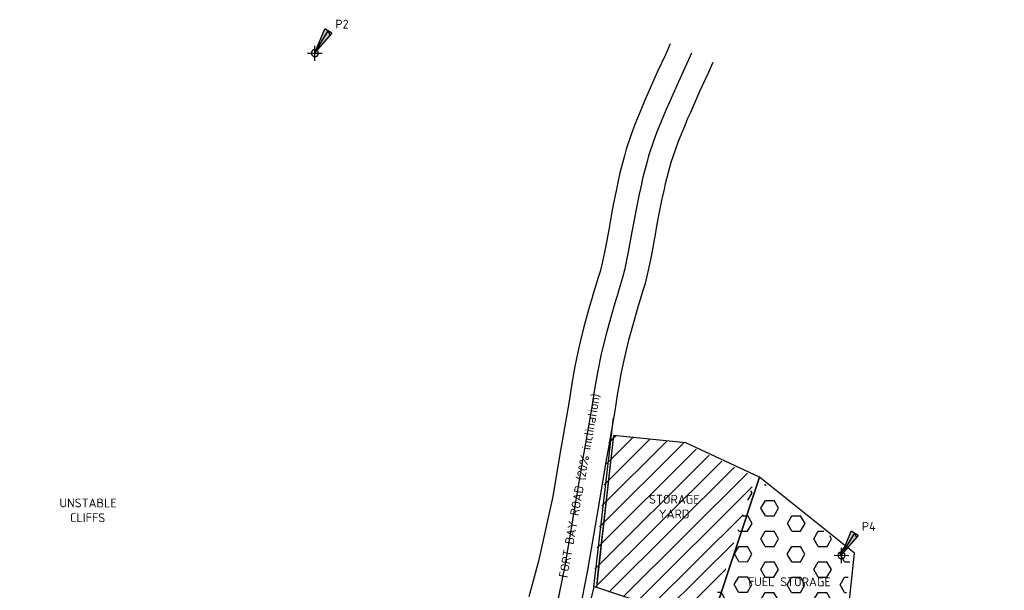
# Model space of a CAD drawing. Header units: metres. Extents: x 2831 to 4656, y -558 to 547.
# Tile 4 of 11: x 3093 to 3232, y -151 to -71. Entities that reach past the tile are written whole.
import ezdxf

# ---------------------------------------------------------------- set-up
doc = ezdxf.new("R2010")
doc.units = ezdxf.units.M
for name, color, linetype in [('11 Aerial2$0$water', 145, 'Continuous'), ('13 Existing situation$0$Benchmark', 6, 'Continuous'), ('13 Existing situation$0$Existing situation (TvdP)', 1, 'Continuous'), ('13 Existing situation$0$H000BW-HATCH-K253', 253, 'Continuous'), ('13 Existing situation$0$H000H3-TEXT-025', 7, 'Continuous')]:
    doc.layers.add(name, color=color, linetype=linetype)
doc.layers.add('13 Existing situation$0$Text-existing', color=7, linetype='Continuous', plot=False)
doc.styles.add('13 Existing situation$0$ISO', font='isocpeur.ttf')
doc.dimstyles.new('13 Existing situation$0$WB-M1000', dxfattribs={"dimtxt": 2.5, "dimasz": 1, "dimexe": 2, "dimexo": 5, "dimgap": 1, "dimtad": 1, "dimzin": 0, "dimtxsty": '13 Existing situation$0$ISO', "dimblk1": '13 Existing situation$0$dimdot', "dimblk2": '13 Existing situation$0$dimdot', "dimsah": 1, "dimcen": 0, "dimdle": 2, "dimclrd": 1, "dimclre": 9, "dimclrt": 256, "dimadec": 0, "dimazin": 0, "dimtp": 1, "dimtfac": 1, "dimtix": 1, "dimtmove": 0, "dimatfit": 3, "dimldrblk": '13 Existing situation$0$dimpijl', "dimfxl": 2, "dimtolj": 1, "dimtzin": 1, "dimarcsym": 0})

# ---------------------------------------------------------------- blocks, each defined once
blk = doc.blocks.new('11 Aerial2')
at = {"layer": '11 Aerial2$0$water', "extrusion": (0.038105, -0.020107, 0.999071)}
h = blk.add_hatch(color=256, dxfattribs=at)
h.dxf.hatch_style = 1
h.paths.add_polyline_path([(1285.24, -2645.72), (1271.69, -2658.43), (1249.41, -2714.03), (1230.91, -3003.37), (1331.67, -3167.85), (1334.5, -3167.3), (1334.93, -3166.85), (1336.3, -3166.13), (1339.73, -3170.39), (1344.94, -3186.08), (1381.08, -3305.86), (1299.14, -3347.96), (952.4, -2697.44), (1238.21, -2545.09)])
blk = doc.blocks.new('13 Existing situation$0$dimdot')
at = {"color": 1}
blk.add_line((-1, 0), (1, 0), dxfattribs=at)
blk.add_lwpolyline([(0, -2), (0, 2)], dxfattribs=at)
at = {"color": 1, "const_width": 0.5}
blk.add_lwpolyline([(-0.25, 0, 1), (0.25, 0, 1)], format="xyb", close=True, dxfattribs=at)
blk = doc.blocks.new('13 Existing situation$0$dimpijl')
at = {"linetype": 'Continuous'}
blk.add_hatch(color=1, dxfattribs=at).paths.add_polyline_path([(0, 0), (-3.5, 0.58), (-3.5, -0.58)])
at = {"color": 1, "linetype": 'Continuous'}
for p, q in [((-3.5, 0.58), (0, 0)), ((-3.5, 0.58), (-3.5, -0.58)), ((0, 0), (-3.5, -0.58))]:
    blk.add_line(p, q, dxfattribs=at)
blk = doc.blocks.new('*E14')
at = {"layer": '13 Existing situation$0$H000H3-TEXT-025'}
for points in [[(-81.19, 211.83, -2.06), (-79.34, 214.82, -2.06), (-79.18, 214.32, -2.06)], [(-6.42, 141, -2.06), (-4.57, 143.99, -2.06), (-4.41, 143.49, -2.06)]]:
    blk.add_leader(points, dimstyle='13 Existing situation$0$WB-M1000', dxfattribs=at)
blk = doc.blocks.new('13 Existing situation')
at = {"layer": '13 Existing situation$0$H000BW-HATCH-K253', "extrusion": (0.013271, -0.001077, 0.999911)}
h = blk.add_hatch(dxfattribs=at)
h.set_pattern_fill('ANSI31', color=256, scale=15)
h.set_pattern_definition([(44.85341742, (-475524.3538, -1947884.5048), (-1.3226262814, 1.3302284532), [])])
h.paths.add_polyline_path([(3174.36, -150.94), (3190.51, -156.29), (3197.44, -135.37), (3187.01, -130.53), (3176.78, -129.46)])
h = blk.add_hatch(dxfattribs=at)
h.set_pattern_fill('HEX', color=256, scale=10)
h.set_pattern_definition([(359.84461391, (-475524.3538, -1947884.5048), (0.005875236, 2.166380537), [1.250380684, -2.500761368]), (119.83699043, (-475524.3538, -1947884.5048), (-1.8785017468, -1.0781037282), [1.2506689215, -2.501337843]), (59.85223739, (-475523.1034, -1947884.5082), (-1.8726265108, 1.0882768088), [1.2506689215, -2.501337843])])
h.paths.add_polyline_path([(3212.37, -170.2), (3209.68, -157.81), (3210.93, -146.12), (3197.44, -135.37), (3190.04, -157.71), (3194.61, -158.78), (3193.7, -162.19), (3199.27, -164.03), (3200.47, -165.93)])
at = {"layer": '13 Existing situation$0$Benchmark', "extrusion": (0.013271, -0.001077, 0.999911)}
for p, q in [((3134.72, -76.5, -0.76), (3134.73, -74.36, -0.76)), ((3133.68, -75.41, -0.75), (3135.77, -75.41, -0.78)), ((3209.31, -147.58, -1.83), (3209.32, -145.44, -1.83)), ((3208.27, -146.48, -1.82), (3210.36, -146.49, -1.84))]:
    blk.add_line(p, q, dxfattribs=at)
for centre in [(3134.72, -75.41, -0.76), (3209.32, -146.48, -1.83)]:
    blk.add_ellipse(centre, major_axis=(0.001, 0.5, 0.001), ratio=0.999693, start_param=-1.570796, end_param=4.712389, dxfattribs=at)
at = {"layer": '13 Existing situation$0$Existing situation (TvdP)', "extrusion": (0.013271, -0.001077, 0.999911)}
for p, q in [((3185.04, -74.1, -1.43), (3184.38, -75.63, -1.42)), ((3184.38, -75.63, -1.42), (3183.22, -78.11, -1.41)), ((3188.07, -75.41, -1.47), (3187.39, -76.99, -1.46)), ((3183.22, -78.11, -1.41), (3181.89, -81.11, -1.39)), ((3187.39, -76.99, -1.46), (3186.23, -79.48, -1.45)), ((3191.1, -76.73, -1.51), (3190.4, -78.35, -1.5)), ((3186.23, -79.48, -1.45), (3184.91, -82.45, -1.44)), ((3190.4, -78.35, -1.5), (3189.23, -80.84, -1.49)), ((3189.23, -80.84, -1.49), (3187.93, -83.79, -1.48)), ((3181.47, -82.06, -1.39), (3181.08, -82.99, -1.39)), ((3181.89, -81.11, -1.39), (3181.47, -82.06, -1.39)), ((3181.08, -82.99, -1.39), (3180.04, -85.49, -1.37)), ((3184.5, -83.37, -1.43), (3184.13, -84.27, -1.43)), ((3184.91, -82.45, -1.44), (3184.5, -83.37, -1.43)), ((3184.13, -84.27, -1.43), (3183.11, -86.7, -1.42)), ((3187.53, -84.68, -1.47), (3187.17, -85.54, -1.47)), ((3187.93, -83.79, -1.48), (3187.53, -84.68, -1.47)), ((3180.04, -85.49, -1.37), (3179.51, -86.93, -1.37)), ((3187.17, -85.54, -1.47), (3186.19, -87.91, -1.46)), ((3179.51, -86.93, -1.37), (3178.82, -89.01, -1.36)), ((3183.11, -86.7, -1.42), (3182.63, -88.02, -1.41)), ((3178.82, -89.01, -1.36), (3178.58, -89.92, -1.36)), ((3182.63, -88.02, -1.41), (3181.99, -89.94, -1.41)), ((3185.74, -89.12, -1.45), (3185.16, -90.88, -1.45)), ((3186.19, -87.91, -1.46), (3185.74, -89.12, -1.45)), ((3178.58, -89.92, -1.36), (3177.94, -92.37, -1.35)), ((3181.99, -89.94, -1.41), (3181.78, -90.76, -1.4)), ((3181.78, -90.76, -1.4), (3181.15, -93.14, -1.4)), ((3184.97, -91.59, -1.45), (3184.36, -93.92, -1.44)), ((3185.16, -90.88, -1.45), (3184.97, -91.59, -1.45)), ((3177.75, -93.23, -1.35), (3177.43, -94.68, -1.35)), ((3177.94, -92.37, -1.35), (3177.75, -93.23, -1.35)), ((3181.15, -93.14, -1.4), (3180.97, -93.95, -1.4)), ((3177.43, -94.68, -1.35), (3176.99, -96.86, -1.35)), ((3180.97, -93.95, -1.4), (3180.66, -95.37, -1.39)), ((3184.2, -94.66, -1.44), (3183.88, -96.05, -1.44)), ((3184.36, -93.92, -1.44), (3184.2, -94.66, -1.44)), ((3180.66, -95.37, -1.39), (3180.23, -97.5, -1.39)), ((3183.88, -96.05, -1.44), (3183.47, -98.13, -1.43)), ((3176.99, -96.86, -1.35), (3176.74, -98.16, -1.34)), ((3180.23, -97.5, -1.39), (3179.99, -98.77, -1.39)), ((3176.74, -98.16, -1.34), (3176.39, -100.11, -1.34)), ((3179.99, -98.77, -1.39), (3179.64, -100.71, -1.39)), ((3183.47, -98.13, -1.43), (3183.23, -99.37, -1.43)), ((3176.39, -100.11, -1.34), (3175.87, -102.92, -1.34)), ((3183.23, -99.37, -1.43), (3182.88, -101.3, -1.43)), ((3179.64, -100.71, -1.39), (3179.11, -103.55, -1.38)), ((3182.88, -101.3, -1.43), (3182.35, -104.18, -1.43)), ((3175.87, -102.92, -1.34), (3175.47, -104.91, -1.33)), ((3179.11, -103.55, -1.38), (3178.69, -105.64, -1.38)), ((3182.35, -104.18, -1.43), (3181.91, -106.38, -1.42)), ((3175.41, -105.13, -1.33), (3175.12, -106.29, -1.33)), ((3175.47, -104.91, -1.33), (3175.41, -105.13, -1.33)), ((3178.61, -105.95, -1.38), (3178.3, -107.16, -1.37)), ((3178.69, -105.64, -1.38), (3178.61, -105.95, -1.38)), ((3174.86, -107.17, -1.33), (3174.4, -108.71, -1.32)), ((3175.12, -106.29, -1.33), (3174.86, -107.17, -1.33)), ((3178.3, -107.16, -1.37), (3178.03, -108.09, -1.37)), ((3181.81, -106.76, -1.42), (3181.49, -108.02, -1.42)), ((3181.91, -106.38, -1.42), (3181.81, -106.76, -1.42)), ((3174.4, -108.71, -1.32), (3174.24, -109.16, -1.32)), ((3178.03, -108.09, -1.37), (3177.54, -109.74, -1.37)), ((3181.49, -108.02, -1.42), (3181.2, -109.02, -1.42)), ((3174.24, -109.16, -1.32), (3173.91, -110.34, -1.32)), ((3177.39, -110.17, -1.37), (3177.08, -111.26, -1.36)), ((3177.54, -109.74, -1.37), (3177.39, -110.17, -1.37)), ((3181.2, -109.02, -1.42), (3180.68, -110.76, -1.41)), ((3173.64, -111.22, -1.32), (3172.78, -114.32, -1.31)), ((3173.91, -110.34, -1.32), (3173.64, -111.22, -1.32)), ((3177.08, -111.26, -1.36), (3176.82, -112.13, -1.36)), ((3180.53, -111.18, -1.41), (3180.24, -112.19, -1.41)), ((3180.68, -110.76, -1.41), (3180.53, -111.18, -1.41)), ((3176.82, -112.13, -1.36), (3175.97, -115.17, -1.35)), ((3180.24, -112.19, -1.41), (3179.99, -113.05, -1.4)), ((3172.78, -114.32, -1.31), (3172.34, -116.08, -1.31)), ((3179.99, -113.05, -1.4), (3179.16, -116.01, -1.4)), ((3175.97, -115.17, -1.35), (3175.55, -116.85, -1.35)), ((3172.34, -116.08, -1.31), (3172.01, -117.49, -1.3)), ((3175.55, -116.85, -1.35), (3175.24, -118.18, -1.35)), ((3179.16, -116.01, -1.4), (3178.76, -117.63, -1.39)), ((3172.01, -117.49, -1.3), (3171.57, -119.74, -1.3)), ((3175.24, -118.18, -1.35), (3174.81, -120.38, -1.34)), ((3178.76, -117.63, -1.39), (3178.47, -118.88, -1.39)), ((3171.57, -119.74, -1.3), (3171.42, -120.5, -1.3)), ((3178.47, -118.88, -1.39), (3178.04, -121.02, -1.39)), ((3171.42, -120.5, -1.3), (3171.22, -121.6, -1.3)), ((3174.66, -121.11, -1.34), (3174.47, -122.16, -1.34)), ((3174.81, -120.38, -1.34), (3174.66, -121.11, -1.34)), ((3178.04, -121.02, -1.39), (3177.91, -121.72, -1.39)), ((3171.08, -122.48, -1.3), (3170.71, -124.95, -1.29)), ((3171.22, -121.6, -1.3), (3171.08, -122.48, -1.3)), ((3174.47, -122.16, -1.34), (3174.34, -122.99, -1.34)), ((3177.73, -122.72, -1.38), (3177.6, -123.5, -1.38)), ((3177.91, -121.72, -1.39), (3177.73, -122.72, -1.38)), ((3174.34, -122.99, -1.34), (3173.97, -125.48, -1.34)), ((3177.6, -123.5, -1.38), (3177.23, -126.02, -1.38)), ((3170.71, -124.95, -1.29), (3169.8, -130.05, -1.29)), ((3173.97, -125.48, -1.34), (3173.05, -130.63, -1.33)), ((3177.23, -126.02, -1.38), (3176.3, -131.2, -1.37)), ((3174.24, -150.94, -1.37), (3177.04, -127.03, -1.38)), ((3177.04, -129.51, -1.38), (3174.62, -150.98, -1.37)), ((3177.04, -129.51, -1.38), (3174.78, -149.35, -1.37)), ((3187.27, -130.57, -1.52), (3177.04, -129.51, -1.38)), ((3187.27, -130.57, -1.52), (3177.04, -129.51, -1.38)), ((3169.8, -130.05, -1.29), (3169.43, -132.15, -1.28)), ((3173.05, -130.63, -1.33), (3172.68, -132.71, -1.33)), ((3197.7, -135.41, -1.66), (3187.27, -130.57, -1.52)), ((3197.7, -135.41, -1.66), (3187.27, -130.57, -1.52)), ((3169.43, -132.15, -1.28), (3168.45, -138.16, -1.28)), ((3176.3, -131.2, -1.37), (3175.93, -133.26, -1.37)), ((3172.68, -132.71, -1.33), (3171.7, -138.7, -1.32)), ((3175.93, -133.26, -1.37), (3174.96, -139.25, -1.37)), ((3197.7, -135.41, -1.66), (3190.3, -157.75, -1.59)), ((3190.77, -156.34, -1.59), (3197.7, -135.41, -1.66)), ((3211.19, -146.16, -1.85), (3197.7, -135.41, -1.66)), ((3168.45, -138.16, -1.28), (3166.38, -147.29, -1.26)), ((3171.7, -138.7, -1.32), (3170.11, -147.98, -1.31)), ((3174.96, -139.25, -1.37), (3173.36, -148.58, -1.35)), ((3209.93, -157.86, -1.85), (3211.19, -146.16, -1.85)), ((3166.38, -147.29, -1.26), (3165.02, -152.36, -1.25)), ((3170.11, -147.98, -1.31), (3168.91, -153.95, -1.3)), ((3173.36, -148.58, -1.35), (3172.14, -154.62, -1.34)), ((3174.78, -149.35, -1.37), (3174.62, -150.98, -1.37)), ((3174.24, -150.94, -1.37), (3171.19, -163.23, -1.34)), ((3174.62, -150.98, -1.37), (3174.24, -150.94, -1.37)), ((3174.62, -150.98, -1.37), (3190.77, -156.34, -1.59))]:
    blk.add_line(p, q, dxfattribs=at)
at = {"layer": '13 Existing situation$0$H000H3-TEXT-025', "extrusion": (0.013271, -0.001077, 0.999911), "xscale": 1.000304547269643, "yscale": 1.000611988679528, "zscale": 1.000611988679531, "rotation": 359.8446139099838}
blk.add_blockref('*E14', (3214.09, -287.3, 121.79), dxfattribs=at)
at = {"layer": '13 Existing situation$0$H000H3-TEXT-025', "extrusion": (0.013271, -0.001077, 0.999911), "style": '13 Existing situation$0$ISO', "oblique": 360, "width": 0.999693}
blk.add_text('P2', height=1.251, rotation=359.8446, dxfattribs=at).set_placement((3137.35, -71.88, 40.92))
at = {"layer": '13 Existing situation$0$H000H3-TEXT-025', "extrusion": (0.013271, -0.001077, 0.999911), "style": '13 Existing situation$0$ISO', "width": 0.999693}
blk.add_text('P4', height=1.251, rotation=359.8446, dxfattribs=at).set_placement((3211.95, -142.96, 40.92))
at = {"layer": '13 Existing situation$0$Text-existing', "extrusion": (0.013271, -0.001077, 0.999911), "style": '13 Existing situation$0$ISO'}
for s, height, rotation, oblique, width, p in [('FORT BAY ROAD (20%%% inclination)', 1.2504, 79.8476, 0.006, 1.000289, (3170.05, -149.68, 55.43)), ('STORAGE', 1.251, 359.8446, 360, 0.999693, (3181.85, -139.13, 36.92)), ('UNSTABLE', 1.251, 359.8446, 360, 0.999693, (3098.32, -139.65, 36.92)), ('CLIFFS', 1.251, 359.8446, 360, 0.999693, (3099.82, -141.74, 36.92)), ('YARD', 1.251, 359.8446, 360, 0.999693, (3183.22, -141.22, 36.92))]:
    blk.add_text(s, height=height, rotation=rotation, dxfattribs=dict(at, oblique=oblique, width=width)).set_placement(p)
at = {"layer": '13 Existing situation$0$Text-existing', "extrusion": (0.013271, -0.001077, 0.999911), "style": '13 Existing situation$0$ISO', "width": 0.999693}
blk.add_text('FUEL STORAGE', height=1.2508, rotation=359.8446, dxfattribs=at).set_placement((3195.86, -150.8, 36.92))

msp = doc.modelspace()

# ---------------------------------------------------------------- block references
for name in ['13 Existing situation', '11 Aerial2']:
    msp.add_blockref(name, (0, 0))

doc.saveas('drawing.dxf')
